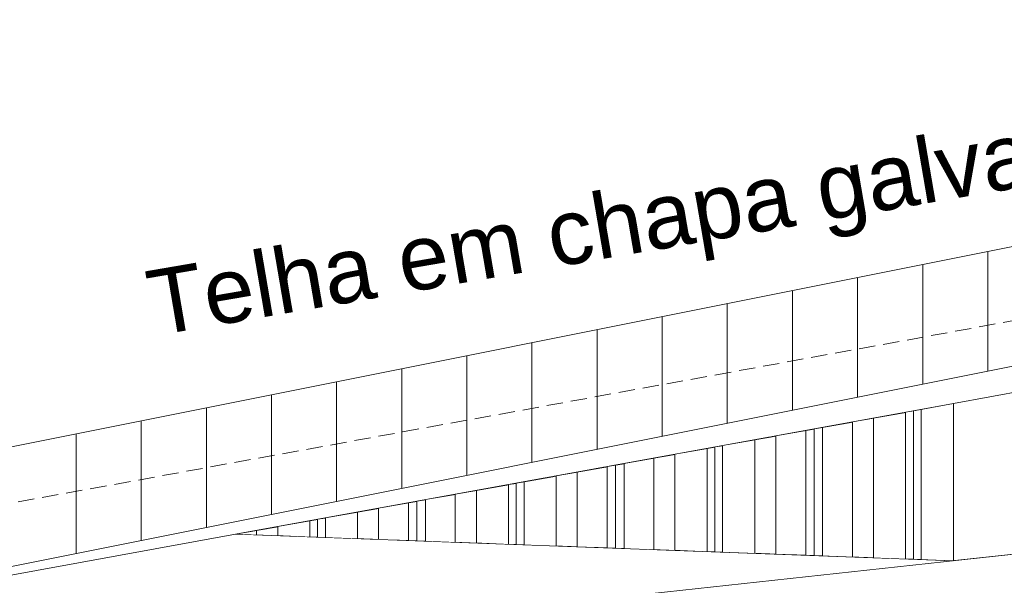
# Model space of a CAD drawing. Header units: millimetres. Extents: x 0 to 1917, y 0 to 847.
# Tile 135 of 230: x 775 to 805, y 781 to 799. Entities that reach past the tile are written whole.
import ezdxf

# ---------------------------------------------------------------- set-up
doc = ezdxf.new("R2010")
doc.units = ezdxf.units.MM
doc.header["$MEASUREMENT"] = 0
doc.set_wipeout_variables(frame=1)
doc.linetypes.add('ondina-_e7_HIDDENX2', pattern=[0.75, 0.5, -0.25])
doc.linetypes.add('Wipeout_Contour', pattern=[1000, 0, -1000])
for name, color, linetype in [('Cobertura.ARQ', 7, 'Continuous'), ('Eletrodoméstico & Mobiliário.ARQ', 7, 'Continuous'), ('Interior - Mobiliário', 7, 'Continuous'), ('Linha & Trama.2D', 7, 'Continuous'), ('Texto.2D', 7, 'Continuous')]:
    doc.layers.add(name, color=color, linetype=linetype)
doc.styles.add('GENERATED_STYLE_1', font='arial.ttf')

msp = doc.modelspace()

# ---------------------------------------------------------------- wipeouts: each hides what was drawn before it
at = {"color": 254, "linetype": 'Wipeout_Contour', "lineweight": 0, "ltscale": 3371.787488}
msp.add_wipeout([(803.658, 786.984), (803.658, 782.16), (803.665, 786.985)], dxfattribs=at).dxf.layer = 'Interior - Mobiliário'

# ---------------------------------------------------------------- next in the draw order: wipeouts: each hides what was drawn before it
at = {"color": 254, "linetype": 'Wipeout_Contour', "lineweight": 0, "ltscale": 4490.989786}
msp.add_wipeout([(802.673, 786.804), (802.673, 782.196), (803.658, 782.16), (803.658, 786.984)], dxfattribs=at).dxf.layer = 'Interior - Mobiliário'

# ---------------------------------------------------------------- next in the draw order: wipeouts: each hides what was drawn before it
at = {"color": 254, "linetype": 'Wipeout_Contour', "lineweight": 0, "ltscale": 4489.128642}
msp.add_wipeout([(802.433, 782.205), (802.673, 782.196), (802.673, 786.804), (802.433, 786.761)], dxfattribs=at).dxf.layer = 'Interior - Mobiliário'

# ---------------------------------------------------------------- next in the draw order: wipeouts: each hides what was drawn before it
at = {"color": 254, "linetype": 'Wipeout_Contour', "lineweight": 0, "ltscale": 4488.393371}
msp.add_wipeout([(802.193, 782.214), (802.433, 782.205), (802.433, 786.761), (802.193, 786.717)], dxfattribs=at).dxf.layer = 'Interior - Mobiliário'

# ---------------------------------------------------------------- next in the draw order: wipeouts: each hides what was drawn before it
at = {"color": 254, "linetype": 'Wipeout_Contour', "lineweight": 0, "ltscale": 4486.500451}
msp.add_wipeout([(801.208, 786.538), (801.208, 782.25), (802.193, 782.214), (802.193, 786.717)], dxfattribs=at).dxf.layer = 'Interior - Mobiliário'

# ---------------------------------------------------------------- next in the draw order: wipeouts: each hides what was drawn before it
at = {"color": 254, "linetype": 'Wipeout_Contour', "lineweight": 0, "ltscale": 4484.004401}
msp.add_wipeout([(801.208, 786.538), (800.558, 786.42), (800.558, 782.274), (801.208, 782.25)], dxfattribs=at).dxf.layer = 'Interior - Mobiliário'

# ---------------------------------------------------------------- next in the draw order: wipeouts: each hides what was drawn before it
at = {"color": 254, "linetype": 'Wipeout_Contour', "lineweight": 0, "ltscale": 4481.60256}
msp.add_wipeout([(799.643, 782.308), (800.558, 782.274), (800.558, 786.42), (799.643, 786.253)], dxfattribs=at).dxf.layer = 'Interior - Mobiliário'

# ---------------------------------------------------------------- next in the draw order: wipeouts: each hides what was drawn before it
at = {"color": 254, "linetype": 'Wipeout_Contour', "lineweight": 0, "ltscale": 4479.821031}
msp.add_wipeout([(799.643, 786.253), (799.383, 786.206), (799.383, 782.317), (799.643, 782.308)], dxfattribs=at).dxf.layer = 'Interior - Mobiliário'

# ---------------------------------------------------------------- next in the draw order: wipeouts: each hides what was drawn before it
at = {"color": 254, "linetype": 'Wipeout_Contour', "lineweight": 0, "ltscale": 4479.025661}
msp.add_wipeout([(799.123, 786.158), (799.123, 782.327), (799.383, 782.317), (799.383, 786.206)], dxfattribs=at).dxf.layer = 'Interior - Mobiliário'

# ---------------------------------------------------------------- next in the draw order: wipeouts: each hides what was drawn before it
at = {"color": 254, "linetype": 'Wipeout_Contour', "lineweight": 0, "ltscale": 4477.211418}
msp.add_wipeout([(798.208, 785.992), (798.208, 782.361), (799.123, 782.327), (799.123, 786.158)], dxfattribs=at).dxf.layer = 'Interior - Mobiliário'

# ---------------------------------------------------------------- next in the draw order: wipeouts: each hides what was drawn before it
at = {"color": 254, "linetype": 'Wipeout_Contour', "lineweight": 0, "ltscale": 4474.825386}
msp.add_wipeout([(797.558, 785.874), (797.558, 782.385), (798.208, 782.361), (798.208, 785.992)], dxfattribs=at).dxf.layer = 'Interior - Mobiliário'

# ---------------------------------------------------------------- next in the draw order: wipeouts: each hides what was drawn before it
at = {"color": 254, "linetype": 'Wipeout_Contour', "lineweight": 0, "ltscale": 4472.316699}
msp.add_wipeout([(796.573, 785.695), (796.573, 782.421), (797.558, 782.385), (797.558, 785.874)], dxfattribs=at).dxf.layer = 'Interior - Mobiliário'

# ---------------------------------------------------------------- next in the draw order: wipeouts: each hides what was drawn before it
at = {"color": 254, "linetype": 'Wipeout_Contour', "lineweight": 0, "ltscale": 4470.467083}
msp.add_wipeout([(796.333, 785.651), (796.333, 782.43), (796.573, 782.421), (796.573, 785.695)], dxfattribs=at).dxf.layer = 'Interior - Mobiliário'

# ---------------------------------------------------------------- next in the draw order: wipeouts: each hides what was drawn before it
at = {"color": 254, "linetype": 'Wipeout_Contour', "lineweight": 0, "ltscale": 4469.733983}
msp.add_wipeout([(796.333, 785.651), (796.093, 785.607), (796.093, 782.439), (796.333, 782.43)], dxfattribs=at).dxf.layer = 'Interior - Mobiliário'

# ---------------------------------------------------------------- next in the draw order: wipeouts: each hides what was drawn before it
at = {"color": 254, "linetype": 'Wipeout_Contour', "lineweight": 0, "ltscale": 4467.839553}
msp.add_wipeout([(795.108, 782.475), (796.093, 782.439), (796.093, 785.607), (795.108, 785.428)], dxfattribs=at).dxf.layer = 'Interior - Mobiliário'

# ---------------------------------------------------------------- next in the draw order: wipeouts: each hides what was drawn before it
at = {"color": 254, "linetype": 'Wipeout_Contour', "lineweight": 0, "ltscale": 4465.35355}
msp.add_wipeout([(794.458, 782.499), (795.108, 782.475), (795.108, 785.428), (794.458, 785.31)], dxfattribs=at).dxf.layer = 'Interior - Mobiliário'

# ---------------------------------------------------------------- next in the draw order: wipeouts: each hides what was drawn before it
at = {"color": 254, "linetype": 'Wipeout_Contour', "lineweight": 0, "ltscale": 4462.955287}
msp.add_wipeout([(793.543, 782.533), (794.458, 782.499), (794.458, 785.31), (793.543, 785.143)], dxfattribs=at).dxf.layer = 'Interior - Mobiliário'

# ---------------------------------------------------------------- next in the draw order: wipeouts: each hides what was drawn before it
at = {"color": 254, "linetype": 'Wipeout_Contour', "lineweight": 0, "ltscale": 4461.186548}
msp.add_wipeout([(793.283, 785.096), (793.283, 782.543), (793.543, 782.533), (793.543, 785.143)], dxfattribs=at).dxf.layer = 'Interior - Mobiliário'

# ---------------------------------------------------------------- next in the draw order: wipeouts: each hides what was drawn before it
at = {"color": 254, "linetype": 'Wipeout_Contour', "lineweight": 0, "ltscale": 4460.393482}
msp.add_wipeout([(793.283, 785.096), (793.023, 785.049), (793.023, 782.552), (793.283, 782.543)], dxfattribs=at).dxf.layer = 'Interior - Mobiliário'

# ---------------------------------------------------------------- next in the draw order: wipeouts: each hides what was drawn before it
at = {"color": 254, "linetype": 'Wipeout_Contour', "lineweight": 0, "ltscale": 4458.575224}
msp.add_wipeout([(792.108, 784.882), (792.108, 782.586), (793.023, 782.552), (793.023, 785.049)], dxfattribs=at).dxf.layer = 'Interior - Mobiliário'

# ---------------------------------------------------------------- next in the draw order: wipeouts: each hides what was drawn before it
at = {"color": 254, "linetype": 'Wipeout_Contour', "lineweight": 0, "ltscale": 4456.198956}
msp.add_wipeout([(792.108, 784.882), (791.458, 784.764), (791.458, 782.61), (792.108, 782.586)], dxfattribs=at).dxf.layer = 'Interior - Mobiliário'

# ---------------------------------------------------------------- next in the draw order: wipeouts: each hides what was drawn before it
at = {"color": 254, "linetype": 'Wipeout_Contour', "lineweight": 0, "ltscale": 4453.690674}
msp.add_wipeout([(790.473, 782.646), (791.458, 782.61), (791.458, 784.764), (790.473, 784.585)], dxfattribs=at).dxf.layer = 'Interior - Mobiliário'

# ---------------------------------------------------------------- next in the draw order: wipeouts: each hides what was drawn before it
at = {"color": 254, "linetype": 'Wipeout_Contour', "lineweight": 0, "ltscale": 4451.859593}
msp.add_wipeout([(790.233, 784.541), (790.233, 782.655), (790.473, 782.646), (790.473, 784.585)], dxfattribs=at).dxf.layer = 'Interior - Mobiliário'

# ---------------------------------------------------------------- next in the draw order: wipeouts: each hides what was drawn before it
at = {"color": 254, "linetype": 'Wipeout_Contour', "lineweight": 0, "ltscale": 4451.128522}
msp.add_wipeout([(789.993, 784.497), (789.993, 782.664), (790.233, 782.655), (790.233, 784.541)], dxfattribs=at).dxf.layer = 'Interior - Mobiliário'

# ---------------------------------------------------------------- next in the draw order: wipeouts: each hides what was drawn before it
at = {"color": 254, "linetype": 'Wipeout_Contour', "lineweight": 0, "ltscale": 4449.222047}
msp.add_wipeout([(789.008, 784.318), (789.008, 782.7), (789.993, 782.664), (789.993, 784.497)], dxfattribs=at).dxf.layer = 'Interior - Mobiliário'

# ---------------------------------------------------------------- next in the draw order: wipeouts: each hides what was drawn before it
at = {"color": 254, "linetype": 'Wipeout_Contour', "lineweight": 0, "ltscale": 4446.748346}
msp.add_wipeout([(788.358, 782.724), (789.008, 782.7), (789.008, 784.318), (788.358, 784.2)], dxfattribs=at).dxf.layer = 'Interior - Mobiliário'

# ---------------------------------------------------------------- next in the draw order: wipeouts: each hides what was drawn before it
at = {"color": 254, "linetype": 'Wipeout_Contour', "lineweight": 0, "ltscale": 4444.345898}
msp.add_wipeout([(787.443, 784.034), (787.443, 782.758), (788.358, 782.724), (788.358, 784.2)], dxfattribs=at).dxf.layer = 'Interior - Mobiliário'

# ---------------------------------------------------------------- next in the draw order: wipeouts: each hides what was drawn before it
at = {"color": 254, "linetype": 'Wipeout_Contour', "lineweight": 0, "ltscale": 4442.602241}
msp.add_wipeout([(787.443, 784.034), (787.183, 783.986), (787.183, 782.768), (787.443, 782.758)], dxfattribs=at).dxf.layer = 'Interior - Mobiliário'

# ---------------------------------------------------------------- next in the draw order: wipeouts: each hides what was drawn before it
at = {"color": 254, "linetype": 'Wipeout_Contour', "lineweight": 0, "ltscale": 4441.81089}
msp.add_wipeout([(786.923, 783.939), (786.923, 782.777), (787.183, 782.768), (787.183, 783.986)], dxfattribs=at).dxf.layer = 'Interior - Mobiliário'

# ---------------------------------------------------------------- next in the draw order: wipeouts: each hides what was drawn before it
at = {"color": 254, "linetype": 'Wipeout_Contour', "lineweight": 0, "ltscale": 4439.966432}
msp.add_wipeout([(786.008, 783.772), (786.008, 782.811), (786.923, 782.777), (786.923, 783.939)], dxfattribs=at).dxf.layer = 'Interior - Mobiliário'

# ---------------------------------------------------------------- next in the draw order: wipeouts: each hides what was drawn before it
at = {"color": 254, "linetype": 'Wipeout_Contour', "lineweight": 0, "ltscale": 4437.600479}
msp.add_wipeout([(785.358, 783.654), (785.358, 782.835), (786.008, 782.811), (786.008, 783.772)], dxfattribs=at).dxf.layer = 'Interior - Mobiliário'

# ---------------------------------------------------------------- next in the draw order: wipeouts: each hides what was drawn before it
at = {"color": 254, "linetype": 'Wipeout_Contour', "lineweight": 0, "ltscale": 4435.06384}
msp.add_wipeout([(784.373, 783.475), (784.373, 782.871), (785.358, 782.835), (785.358, 783.654)], dxfattribs=at).dxf.layer = 'Interior - Mobiliário'

# ---------------------------------------------------------------- next in the draw order: wipeouts: each hides what was drawn before it
at = {"color": 254, "linetype": 'Wipeout_Contour', "lineweight": 0, "ltscale": 4433.286955}
msp.add_wipeout([(784.373, 783.475), (784.133, 783.431), (784.133, 782.88), (784.373, 782.871)], dxfattribs=at).dxf.layer = 'Interior - Mobiliário'

# ---------------------------------------------------------------- next in the draw order: wipeouts: each hides what was drawn before it
at = {"color": 254, "linetype": 'Wipeout_Contour', "lineweight": 0, "ltscale": 4432.554638}
msp.add_wipeout([(784.133, 783.431), (783.893, 783.388), (783.893, 782.889), (784.133, 782.88)], dxfattribs=at).dxf.layer = 'Interior - Mobiliário'

# ---------------------------------------------------------------- next in the draw order: wipeouts: each hides what was drawn before it
at = {"color": 254, "linetype": 'Wipeout_Contour', "lineweight": 0, "ltscale": 4430.538062}
msp.add_wipeout([(782.908, 782.925), (783.893, 782.889), (783.893, 783.388), (782.908, 783.208)], dxfattribs=at).dxf.layer = 'Interior - Mobiliário'

# ---------------------------------------------------------------- next in the draw order: wipeouts: each hides what was drawn before it
at = {"color": 254, "linetype": 'Wipeout_Contour', "lineweight": 0, "ltscale": 4428.025369}
msp.add_wipeout([(782.908, 783.208), (782.258, 783.09), (782.258, 782.949), (782.908, 782.925)], dxfattribs=at).dxf.layer = 'Interior - Mobiliário'

# ---------------------------------------------------------------- next in the draw order: wipeouts: each hides what was drawn before it
at = {"color": 254, "linetype": 'Wipeout_Contour', "lineweight": 0, "ltscale": 3319.380819}
msp.add_wipeout([(781.614, 782.973), (782.258, 782.949), (782.258, 783.09)], dxfattribs=at).dxf.layer = 'Interior - Mobiliário'

# ---------------------------------------------------------------- next in the draw order: wipeouts: each hides what was drawn before it
at = {"color": 254, "linetype": 'Wipeout_Contour', "lineweight": 0, "ltscale": 4558.141322}
msp.add_wipeout([(840.275, 795.087), (760.462, 779.125), (840.291, 793.648), (840.291, 795.084)], dxfattribs=at).dxf.layer = 'Eletrodoméstico & Mobiliário.ARQ'

# ---------------------------------------------------------------- next in the draw order: wipeouts: each hides what was drawn before it
at = {"color": 254, "linetype": 'Wipeout_Contour', "lineweight": 0, "ltscale": 4425.133063}
msp.add_wipeout([(742.504, 775.533), (716.168, 770.266), (840.291, 783.713), (840.291, 786.127)], dxfattribs=at).dxf.layer = 'Eletrodoméstico & Mobiliário.ARQ'

# ---------------------------------------------------------------- next in the draw order: wipeouts: each hides what was drawn before it
at = {"color": 254, "linetype": 'Wipeout_Contour', "lineweight": 0, "ltscale": 4433.417608}
msp.add_wipeout([(787.129, 780.368), (803.665, 782.159), (781.614, 782.973), (770.639, 780.976)], dxfattribs=at).dxf.layer = 'Eletrodoméstico & Mobiliário.ARQ'

# ---------------------------------------------------------------- next in the draw order: wipeouts: each hides what was drawn before it
at = {"color": 254, "linetype": 'Wipeout_Contour', "lineweight": 0, "ltscale": 4496.441159}
msp.add_wipeout([(806.065, 787.421), (803.665, 786.985), (803.665, 782.159), (806.065, 782.419)], dxfattribs=at).dxf.layer = 'Eletrodoméstico & Mobiliário.ARQ'

# ---------------------------------------------------------------- next in the draw order: wipeouts: each hides what was drawn before it
at = {"color": 254, "linetype": 'Wipeout_Contour', "lineweight": 0, "ltscale": 4382.572654}
msp.add_wipeout([(840.275, 798.759), (691.975, 769.099), (691.975, 765.427), (840.275, 795.087)], dxfattribs=at).dxf.layer = 'Cobertura.ARQ'

# ---------------------------------------------------------------- next in the draw order: hatches: boundary and pattern name
at = {"layer": 'Cobertura.ARQ', "linetype": 'Continuous', "lineweight": 0}
h = msp.add_hatch(dxfattribs=at)
h.set_pattern_fill('TELHADO_0002', color=233, style=0, pattern_type=2)
h.set_pattern_definition([(90, (640.715, 663.0876), (-2, 0), [])])
h.paths.add_polyline_path([(840.275, 798.759), (691.975, 769.099), (691.975, 765.427), (840.275, 795.087)])

# ---------------------------------------------------------------- next in the draw order: linework, layer by layer
at = {"layer": 'Cobertura.ARQ', "color": 15, "linetype": 'Continuous', "lineweight": 0}
for p, q in [((840.275, 798.759), (691.975, 769.099)), ((840.275, 795.087), (710.276, 769.088))]:
    msp.add_line(p, q, dxfattribs=at)
at = {"layer": 'Eletrodoméstico & Mobiliário.ARQ', "color": 134, "linetype": 'Continuous', "lineweight": 0}
for p, q in [((803.665, 786.985), (814.382, 788.934)), ((781.614, 782.973), (803.665, 786.985)), ((803.665, 786.985), (803.665, 782.159)), ((768.239, 780.54), (781.614, 782.973)), ((803.665, 782.159), (781.614, 782.973)), ((806.065, 782.419), (787.129, 780.368))]:
    msp.add_line(p, q, dxfattribs=at)
at = {"layer": 'Interior - Mobiliário', "color": 102, "linetype": 'Continuous', "lineweight": 0}
for p, q in [((803.658, 782.16), (803.658, 786.984)), ((802.193, 782.214), (802.193, 786.717)), ((802.433, 782.205), (802.433, 786.761)), ((802.673, 782.196), (802.673, 786.804)), ((799.643, 782.308), (799.643, 786.253)), ((800.558, 782.274), (800.558, 786.42)), ((801.208, 782.25), (801.208, 786.538)), ((798.208, 782.361), (798.208, 785.992)), ((799.123, 782.327), (799.123, 786.158)), ((799.383, 782.317), (799.383, 786.206)), ((796.333, 782.43), (796.333, 785.651)), ((796.573, 782.421), (796.573, 785.695)), ((797.558, 782.385), (797.558, 785.874)), ((795.108, 782.475), (795.108, 785.428)), ((796.093, 782.439), (796.093, 785.607)), ((793.023, 782.552), (793.023, 785.049)), ((793.283, 782.543), (793.283, 785.096)), ((793.543, 782.533), (793.543, 785.143)), ((794.458, 782.499), (794.458, 785.31)), ((791.458, 782.61), (791.458, 784.764)), ((792.108, 782.586), (792.108, 784.882)), ((789.993, 782.664), (789.993, 784.497)), ((790.233, 782.655), (790.233, 784.541)), ((790.473, 782.646), (790.473, 784.585)), ((788.358, 782.724), (788.358, 784.2)), ((789.008, 782.7), (789.008, 784.318)), ((786.923, 782.777), (786.923, 783.939)), ((787.183, 782.768), (787.183, 783.986)), ((787.443, 782.758), (787.443, 784.034)), ((785.358, 782.835), (785.358, 783.654)), ((786.008, 782.811), (786.008, 783.772)), ((783.893, 782.889), (783.893, 783.388)), ((784.133, 782.88), (784.133, 783.431)), ((784.373, 782.871), (784.373, 783.475)), ((782.258, 782.949), (782.258, 783.09)), ((782.908, 782.925), (782.908, 783.208))]:
    msp.add_line(p, q, dxfattribs=at)
at = {"layer": 'Linha & Trama.2D', "color": 7, "linetype": 'ondina-_e7_HIDDENX2', "lineweight": 0}
msp.add_line((693.033, 769.062), (841.442, 796.062), dxfattribs=at)

# ---------------------------------------------------------------- next in the draw order: texts
at = {"layer": 'Texto.2D', "color": 5, "linetype": 'Continuous', "lineweight": 0, "insert": (813.981, 797.065), "char_height": 2, "attachment_point": 3, "rotation": 9.7343, "style": 'GENERATED_STYLE_1'}
msp.add_mtext('\\A1;Telha em chapa galvanizada', dxfattribs=at)

doc.saveas('drawing.dxf')
